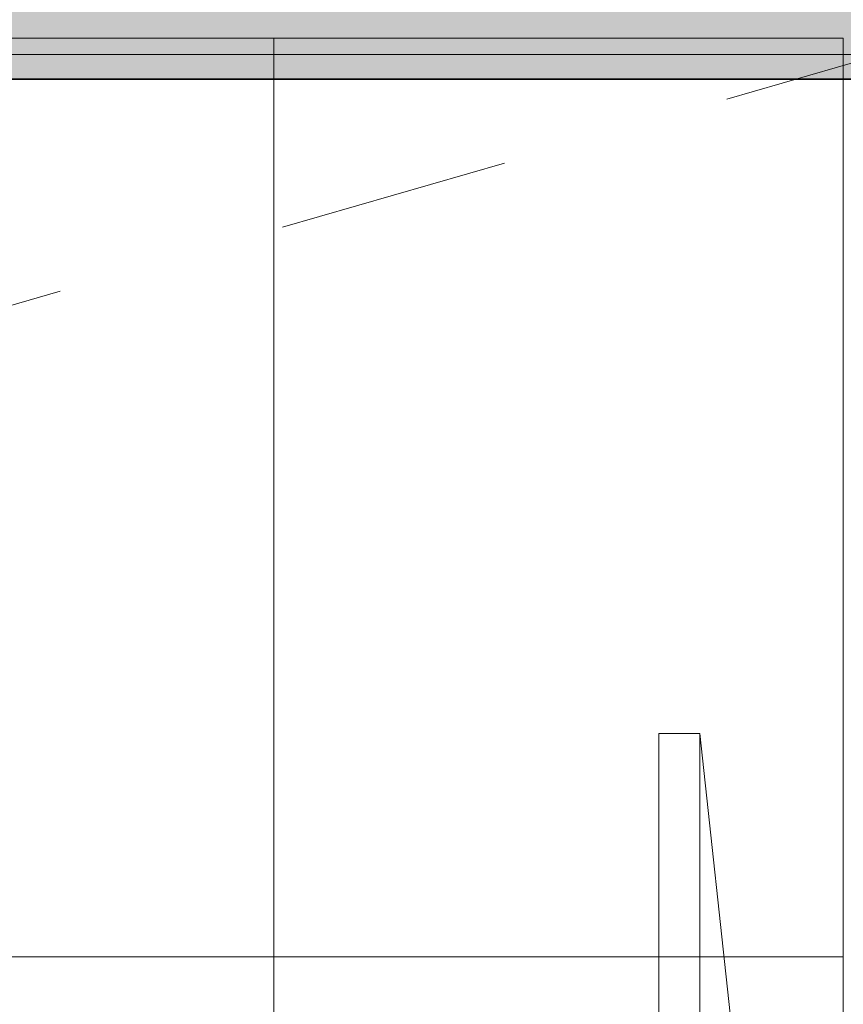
# Model space of a CAD drawing. Header units: millimetres. Extents: x -2932 to 42461, y -10716 to 17298.
# Tile 113 of 168: x 27828 to 28330, y 5420 to 6021. Entities that reach past the tile are written whole.
import ezdxf

# ---------------------------------------------------------------- set-up
doc = ezdxf.new("R2010")
doc.units = ezdxf.units.MM
doc.header["$MEASUREMENT"] = 0
doc.linetypes.add('Aligning Line', pattern=[635, 317.5, -317.5])
doc.linetypes.add('Small Dashed', pattern=[282.222222, 141.111111, -141.111111])
for name, color, linetype, lineweight in [('0_Pen_No__2', 8, 'Continuous', 15), ('Cut Pattern-1_Pen_No__2', 8, 'Continuous', 15), ('Grids-2_Pen_No__1', 7, 'Continuous', 13), ('I-WALL.IFC Model_Pen_No__2', 8, 'Continuous', 15), ('I-WALL.IFC Model_Pen_No__27', 7, 'Continuous', 35), ('SA_LAGI_Pen_No__1', 7, 'Continuous', 13), ('SA_LAGI_Pen_No__2', 8, 'Continuous', 15), ('Walls-1_Pen_No__1', 7, 'Continuous', 13)]:
    doc.layers.add(name, color=color, linetype=linetype, lineweight=lineweight)
doc.layers.add('I-WALL.IFC Model', color=7, linetype='Continuous')
doc.layers.add('SA_LAGI_Pen_No__102', color=7, linetype='Continuous', lineweight=13, true_color=0xcccccc)

msp = doc.modelspace()

# ---------------------------------------------------------------- hatches: boundary and pattern name
at = {"layer": 'Cut Pattern-1_Pen_No__2', "linetype": 'Continuous', "lineweight": 15}
msp.add_hatch(color=8, dxfattribs=at).paths.add_polyline_path([(28715, 6520), (25770, 6520), (25770, 5985), (28715, 5985)])
at = {"layer": 'I-WALL.IFC Model', "linetype": 'Continuous', "lineweight": 0, "true_color": 0x000000}
msp.add_hatch(color=178, dxfattribs=at).paths.add_polyline_path([(25770, 6520), (25770, 5985), (28715, 5985), (28715, 6520)])
at = {"layer": 'SA_LAGI_Pen_No__102', "linetype": 'Continuous', "lineweight": 13, "true_color": 0xcccccc}
h = msp.add_hatch(dxfattribs=at)
h.set_pattern_fill('Grid_60x60_0001', color=254, style=0, pattern_type=2)
h.set_pattern_definition([(180, (26182.7, 4248.7), (0, 600), []), (270, (26182.7, 4248.7), (600, 0), [])])
h.paths.add_polyline_path([(22070, 6010), (22070, 4476), (22670, 4478.5), (22670, 4360), (19588, 4360), (19575.5, 4360), (19575.5, 3460), (28330.46, 3460), (28330.46, 6010)])

# ---------------------------------------------------------------- linework, layer by layer
at = {"layer": '0_Pen_No__2', "color": 8, "linetype": 'Continuous', "lineweight": 15}
for p, q in [((28217.96, 5585.39), (28217.96, 4659.86)), ((28242.96, 5585.39), (28217.96, 5585.39)), ((28267.96, 5354.01), (28242.96, 5585.39)), ((28242.96, 5585.39), (28242.96, 4659.86))]:
    msp.add_line(p, q, dxfattribs=at)
at = {"layer": 'Grids-2_Pen_No__1', "color": 7, "linetype": 'Aligning Line', "lineweight": 13}
msp.add_line((121.41, 6000), (38421.56, 6000), dxfattribs=at)
at = {"layer": 'I-WALL.IFC Model_Pen_No__2', "color": 8, "linetype": 'Continuous', "lineweight": 15}
msp.add_line((28330.46, 6000), (21570, 6000), dxfattribs=at)
at = {"layer": 'I-WALL.IFC Model_Pen_No__27', "color": 7, "linetype": 'Continuous', "lineweight": 35, "flags": 128}
msp.add_lwpolyline([(25770, 5985), (28715, 5985)], dxfattribs=at)
at = {"layer": 'SA_LAGI_Pen_No__1', "color": 7, "linetype": 'Small Dashed', "lineweight": 13}
msp.add_line((19582, 3470), (28388.46, 6010), dxfattribs=at)
at = {"layer": 'SA_LAGI_Pen_No__2', "color": 8, "linetype": 'Continuous', "lineweight": 15, "flags": 128}
msp.add_lwpolyline([(22070, 6010), (28330.46, 6010), (28330.46, 3460), (19575.5, 3460), (19575.5, 4360), (19588, 4360), (22670, 4360), (22670, 4478.5), (22070, 4476)], close=True, dxfattribs=at)
at = {"layer": 'Walls-1_Pen_No__1', "color": 7, "linetype": 'Continuous', "lineweight": 13}
msp.add_line((25770, 5985), (28330.46, 5985), dxfattribs=at)

doc.saveas('drawing.dxf')
